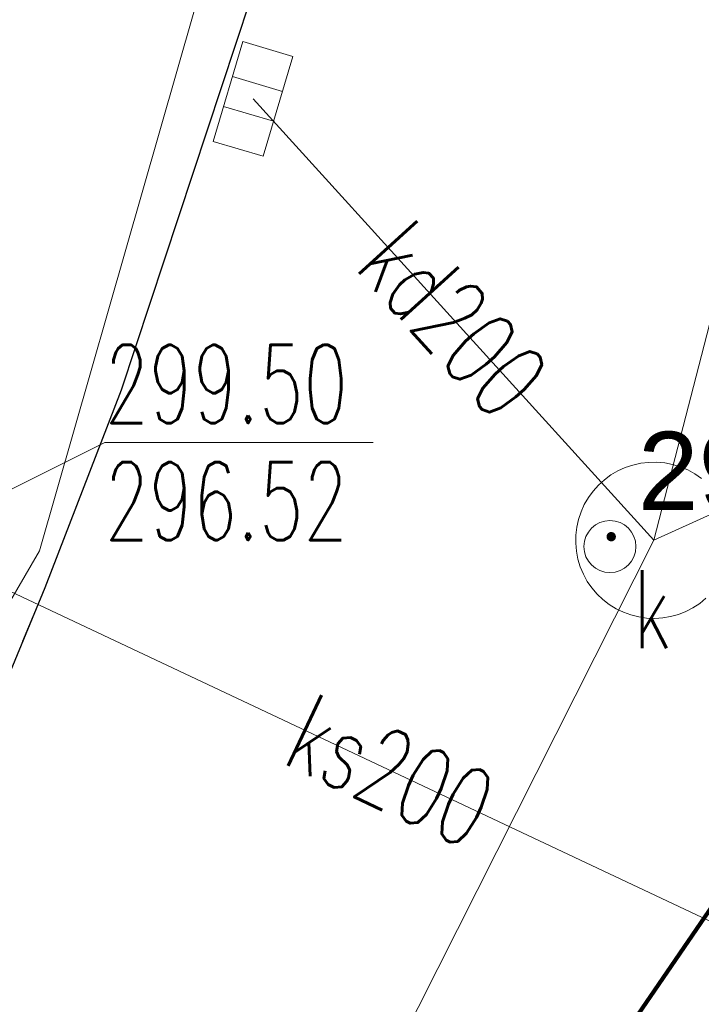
# Model space of a CAD drawing. Header units: metres. Extents: x 6567444 to 13135881, y 5574237 to 11149086.
# Tile 57 of 212: x 6567943.98 to 6567950.53, y 5574405.56 to 5574415.02. Entities that reach past the tile are written whole.
import ezdxf
from ezdxf.enums import TextEntityAlignment as Align

# ---------------------------------------------------------------- set-up
doc = ezdxf.new("R2010")
doc.units = ezdxf.units.M
for name, pattern in [('_MDCP$0$2.0_1.0', [3, 2, -1]), ('_MDCP$0$L_0_04', [1.5, 1, -0.5]), ('GE.I.6640.1.468.2024_MDCP_dodatkowe pomiary_12.03.2026$0$2.0_1.0', [3, 2, -1]), ('GE.I.6640.1.468.2024_MDCP_dodatkowe pomiary_12.03.2026$0$L_0_04', [1.5, 1, -0.5])]:
    doc.linetypes.add(name, pattern=pattern)
for name, color, linetype, lineweight in [('_MDCP$0$GES_InneUrzadzeniaTowarzyszace', 7, 'Continuous', 18), ('_MDCP$0$GES_InneUrzadzeniaTowarzyszace_P', 7, 'Continuous', 18), ('_MDCP$0$GES_Rzedna', 7, 'Continuous', 18), ('_MDCP$0$GES_UrzadzeniaSiecKanalizacyjna_P', 7, 'Continuous', 18), ('_MDCP$0$OT_Komunikacja', 7, 'Continuous', 18), ('_MDCP$0$OTRS', 7, 'Continuous', 13), ('_MDCP$0$OTRS_O', 7, 'Continuous', 20), ('_MDCP$0$Z_ZAKRES', 214, 'Continuous', 90), ('_MDCP$1$GES_PrzewodKanalizacyjny', 36, 'Continuous', 18), ('_MDCP$1$GES_PrzewodWodociagowy', 5, 'Continuous', 18), ('GE.I.6640.1.468.2024_MDCP_dodatkowe pomiary_12.03.2026$0$GES_InneUrzadzeniaTowarzyszace', 7, 'Continuous', 18), ('GE.I.6640.1.468.2024_MDCP_dodatkowe pomiary_12.03.2026$0$GES_InneUrzadzeniaTowarzyszace_P', 7, 'Continuous', 18), ('GE.I.6640.1.468.2024_MDCP_dodatkowe pomiary_12.03.2026$0$GES_PrzewodKanalizacyjny', 36, 'Continuous', 18), ('GE.I.6640.1.468.2024_MDCP_dodatkowe pomiary_12.03.2026$0$GES_PrzewodWodociagowy', 5, 'Continuous', 18), ('GE.I.6640.1.468.2024_MDCP_dodatkowe pomiary_12.03.2026$0$GES_Rzedna', 7, 'Continuous', 18), ('GE.I.6640.1.468.2024_MDCP_dodatkowe pomiary_12.03.2026$0$GES_UrzadzeniaSiecKanalizacyjna_P', 7, 'Continuous', 18), ('GE.I.6640.1.468.2024_MDCP_dodatkowe pomiary_12.03.2026$0$OT_Komunikacja', 7, 'Continuous', 18), ('GE.I.6640.1.468.2024_MDCP_dodatkowe pomiary_12.03.2026$0$OTRS', 7, 'Continuous', 13), ('GE.I.6640.1.468.2024_MDCP_dodatkowe pomiary_12.03.2026$0$OTRS_O', 7, 'Continuous', 20), ('GE.I.6640.1.468.2024_MDCP_dodatkowe pomiary_12.03.2026$0$Z_ZAKRES', 214, 'Continuous', 90)]:
    doc.layers.add(name, color=color, linetype=linetype, lineweight=lineweight)
doc.layers.add('FORMA - Arch 01 - PZT 1 Strefy', color=7, linetype='Continuous')
doc.styles.add('_MDCP$0$BDOT', font='arial.ttf', dxfattribs={"width": 0.9})
doc.styles.add('_MDCP$0$STANDARD', font='simplex.shx')
doc.styles.add('GE.I.6640.1.468.2024_MDCP_dodatkowe pomiary_12.03.2026$0$BDOT', font='arial.ttf', dxfattribs={"width": 0.9})
doc.styles.add('GE.I.6640.1.468.2024_MDCP_dodatkowe pomiary_12.03.2026$0$STANDARD', font='simplex.shx')

# ---------------------------------------------------------------- blocks, each defined once
blk = doc.blocks.new('_MDCP$0$other_SUPW_O')
at = {"color": 0, "linetype": 'Continuous', "lineweight": 18}
blk.add_circle((0, 0), 0.5, dxfattribs=at)
blk = doc.blocks.new('_MDCP$0$other_SUKK')
at = {"color": 0, "linetype": 'Continuous', "lineweight": 18, "flags": 128}
blk.add_lwpolyline([(1, 0.5), (1, -0.5), (-1, -0.5), (-1, 0.5), (1, 0.5)], close=True, dxfattribs=at)
for points in [[(-0.3, 0.5), (-0.3, -0.5)], [(0.3, 0.5), (0.3, -0.5)]]:
    blk.add_lwpolyline(points, dxfattribs=at)
blk = doc.blocks.new('_MDCP$0$OTRS')
at = {"layer": '_MDCP$0$OTRS', "color": 0, "lineweight": -3, "const_width": 0.09}
blk.add_lwpolyline([(-0.045, 0, 1), (0.045, 0, 1)], format="xyb", close=True, dxfattribs=at)
at = {"layer": '_MDCP$0$OTRS_O', "color": 0, "style": '_MDCP$0$BDOT'}
blk.add_attdef('RZEDNA', (0.514, 0.515), '', height=1.5, dxfattribs=at)
blk = doc.blocks.new('_MDCP')
at = {"layer": '_MDCP$0$GES_InneUrzadzeniaTowarzyszace', "color": 36, "linetype": 'Continuous', "lineweight": 18, "flags": 128}
blk.add_lwpolyline([(6567950.5723, 5574409.4633), (6567950.5124, 5574409.4147), (6567950.4477, 5574409.3724), (6567950.3791, 5574409.337), (6567950.3072, 5574409.3088), (6567950.2328, 5574409.2882), (6567950.1567, 5574409.2753), (6567950.0796, 5574409.2704), (6567950.0024, 5574409.2734), (6567949.926, 5574409.2843), (6567949.8511, 5574409.303), (6567949.7785, 5574409.3293), (6567949.709, 5574409.3629), (6567949.6433, 5574409.4035), (6567949.5822, 5574409.4507), (6567949.5262, 5574409.5038), (6567949.4759, 5574409.5625), (6567949.432, 5574409.626), (6567949.3949, 5574409.6937), (6567949.3649, 5574409.7648), (6567949.3423, 5574409.8387), (6567949.3275, 5574409.9145), (6567949.3206, 5574409.9914), (6567949.3216, 5574410.0686), (6567949.3305, 5574410.1453), (6567949.3473, 5574410.2207), (6567949.3717, 5574410.2939), (6567949.4035, 5574410.3643), (6567949.4424, 5574410.431), (6567949.488, 5574410.4933), (6567949.5397, 5574410.5507), (6567949.5971, 5574410.6024), (6567949.6594, 5574410.6479), (6567949.7261, 5574410.6868), (6567949.7965, 5574410.7186), (6567949.8697, 5574410.743), (6567949.9451, 5574410.7598), (6567950.0218, 5574410.7687), (6567950.099, 5574410.7697), (6567950.1759, 5574410.7628), (6567950.2517, 5574410.7479), (6567950.3255, 5574410.7254), (6567950.3967, 5574410.6954), (6567950.4644, 5574410.6582), (6567950.5279, 5574410.6143)], dxfattribs=at)
at = {"layer": '_MDCP$0$GES_Rzedna', "color": 7, "linetype": 'Continuous', "lineweight": 13, "flags": 128}
blk.add_lwpolyline([(6567947.3741, 5574410.9592), (6567944.796, 5574410.9592), (6567942.71, 5574409.92)], dxfattribs=at)
at = {"layer": '_MDCP$0$OT_Komunikacja', "color": 7, "linetype": 'Continuous', "lineweight": 25, "flags": 128}
blk.add_lwpolyline([(6567946.194, 5574415.206), (6567944.955, 5574411.463), (6567944.22, 5574409.565), (6567943.335, 5574407.431), (6567941.896, 5574404.446), (6567939.781, 5574400.677), (6567938.516, 5574398.665), (6567936.744, 5574396.084), (6567934.465, 5574393.243), (6567932.327, 5574390.844)], dxfattribs=at)
at = {"layer": '_MDCP$0$OT_Komunikacja', "color": 7, "linetype": '_MDCP$0$L_0_04', "lineweight": 18, "flags": 128}
blk.add_lwpolyline([(6567947.515, 5574455.698), (6567948.396, 5574450.424), (6567948.648, 5574448.732), (6567948.975, 5574446.476), (6567949.265, 5574444.281), (6567949.478, 5574440.508), (6567949.478, 5574438.827), (6567949.548, 5574436.345), (6567949.466, 5574434.494), (6567949.331, 5574431.506), (6567949.013, 5574428.567), (6567948.397, 5574424.452), (6567947.845, 5574421.592), (6567946.958, 5574417.848), (6567946.194, 5574415.206), (6567944.955, 5574411.463), (6567944.22, 5574409.565), (6567943.335, 5574407.431), (6567941.896, 5574404.446), (6567940.723, 5574402.331), (6567939.781, 5574400.677), (6567938.516, 5574398.665), (6567936.744, 5574396.084), (6567934.465, 5574393.243), (6567932.327, 5574390.844), (6567928.971, 5574387.543), (6567926.7, 5574385.54), (6567925.032, 5574384.195), (6567923.337, 5574382.935), (6567920.797, 5574381.179), (6567917.606, 5574379.366), (6567914.527, 5574377.737), (6567911.816, 5574376.502), (6567909.558, 5574375.579), (6567907.269, 5574374.816), (6567903.606, 5574373.672), (6567899.382, 5574372.528), (6567894.891, 5574371.274), (6567878.894, 5574366.917), (6567867.949, 5574363.87), (6567863.154, 5574362.61), (6567857.11, 5574361.35), (6567856.863, 5574364.456), (6567856.582, 5574368.039), (6567856.09, 5574372.83), (6567857, 5574372.9), (6567856.31, 5574378.9), (6567855.79, 5574382.87), (6567855.18, 5574386.83), (6567854.51, 5574390.76), (6567853.78, 5574394.71), (6567853.05, 5574398.63), (6567852.19, 5574402.6), (6567849.76, 5574413.26), (6567849.89, 5574414.22), (6567851.83, 5574414.67), (6567851.37, 5574416.66), (6567854.58, 5574417.42), (6567850.88, 5574432.39), (6567845.96, 5574431.22), (6567840.92, 5574450.67), (6567838.96, 5574456.25), (6567831.07, 5574490.06), (6567830.27, 5574495.98), (6567829, 5574501.83), (6567827.92, 5574506.7), (6567826.86, 5574511.56), (6567826.08, 5574515.52), (6567825.4, 5574519.47), (6567824.95, 5574522.44), (6567824.5, 5574526.43), (6567824.25, 5574529.43), (6567824.08, 5574532.42), (6567824.01, 5574536.4), (6567824.25, 5574539.41), (6567825.44, 5574545.29), (6567826.09, 5574547.18), (6567826.92, 5574548.98), (6567827.87, 5574550.71), (6567829, 5574552.37), (6567849.24, 5574556.86), (6567847.84, 5574562.43), (6567850.42, 5574563.07), (6567851, 5574562.82), (6567857.08, 5574558.64), (6567878.36, 5574563.51), (6567907.32, 5574570.28), (6567907.73, 5574567.88), (6567878.94, 5574561.2), (6567857.62, 5574556.33), (6567833.07, 5574550.68), (6567832.17, 5574550.48), (6567830.79, 5574549.8), (6567829.67, 5574548.79), (6567828.68, 5574547.02), (6567827.68, 5574544.22), (6567827.06, 5574541.37), (6567826.61, 5574538.33), (6567826.47, 5574535.3), (6567826.62, 5574531.27), (6567826.93, 5574527.32), (6567827.29, 5574523.8), (6567827.81, 5574520.34), (6567828.64, 5574515.44), (6567829.22, 5574512.47), (6567831.34, 5574502.7), (6567832, 5574502.04), (6567832.86, 5574501.86), (6567835.48, 5574490.39), (6567838.69, 5574476.72), (6567840.94, 5574477.22), (6567842.1, 5574472.29), (6567839.84, 5574471.76), (6567843.24, 5574457.14), (6567846.41, 5574443.89), (6567846.82, 5574442.27), (6567847.04, 5574441.61), (6567847.42, 5574441.08), (6567847.97, 5574440.71), (6567848.63, 5574440.56), (6567849.32, 5574440.61), (6567851.19, 5574441.04), (6567854.02, 5574429.39), (6567857.72, 5574414.07), (6567855.38, 5574413.53), (6567854.43, 5574412.7), (6567853.63, 5574411.68), (6567853.17, 5574410.72), (6567853.12, 5574409.71), (6567854.26, 5574404.84), (6567855.51, 5574399), (6567857.01, 5574391.2), (6567857.79, 5574386.18), (6567858.35, 5574382.21), (6567859.02, 5574377.27), (6567859.909, 5574368.887), (6567860.055, 5574367.78), (6567860.402, 5574366.895), (6567861.348, 5574365.757), (6567862.743, 5574365.112), (6567863.812, 5574364.983), (6567864.873, 5574365.082), (6567875.385, 5574368.045), (6567887.169, 5574371.344), (6567894.86, 5574373.433), (6567904.193, 5574375.979), (6567909.986, 5574377.842), (6567913.714, 5574379.575), (6567916.29, 5574380.93), (6567919.833, 5574382.929), (6567921.94, 5574384.465), (6567924.837, 5574386.597), (6567926.974, 5574388.488), (6567928.91, 5574390.273), (6567932.797, 5574394.443), (6567936.263, 5574399.014), (6567938.789, 5574403.047), (6567940.719, 5574406.619), (6567942.6, 5574410.97), (6567944.237, 5574415.951), (6567945.095, 5574418.932), (6567946.005, 5574422.667), (6567946.916, 5574428.255), (6567947.357, 5574433.537), (6567947.446, 5574438.626), (6567947.184, 5574444.294), (6567946.685, 5574448.233), (6567946.054, 5574452.175), (6567945.029, 5574458.386), (6567942.856, 5574469.729), (6567945.871, 5574465.435)], close=True, dxfattribs=at)
at = {"layer": '_MDCP$0$Z_ZAKRES', "linetype": '_MDCP$0$2.0_1.0', "lineweight": 140, "ltscale": 3}
blk.add_lwpolyline([(6567820.4066, 5574555.7194), (6567847.2319, 5574561.9971), (6567929.3564, 5574581.2058), (6567956.4427, 5574443.9114), (6567955.8272, 5574425.4811), (6567951.0155, 5574407.0696), (6567933.7775, 5574381.8658), (6567907.3117, 5574367.3176), (6567855.7392, 5574355.6499), (6567852.5819, 5574378.7472), (6567848.1054, 5574411.5719), (6567841.6932, 5574438.9942), (6567818.9458, 5574517.2526)], close=True, dxfattribs=at)
at = {"layer": '_MDCP$1$GES_PrzewodKanalizacyjny', "color": 36, "linetype": 'Continuous', "lineweight": 18, "flags": 128}
for points in [[(6567950.07, 5574410.02), (6567954.89, 5574428.69)], [(6567946.221, 5574414.26), (6567950.07, 5574410.02)], [(6567953.181, 5574411.43), (6567950.07, 5574410.02)], [(6567940.45, 5574390.96), (6567950.07, 5574410.02)], [(6567942.99, 5574409.95), (6567952.099, 5574405.661)]]:
    blk.add_lwpolyline(points, dxfattribs=at)
at = {"layer": '_MDCP$1$GES_PrzewodWodociagowy', "color": 5, "linetype": 'Continuous', "lineweight": 18, "flags": 128}
for points in [[(6567864.76, 5574364.5), (6567865.26, 5574364.62), (6567879.87, 5574368.83), (6567891.58, 5574371.22), (6567903.6, 5574374.16), (6567920.8, 5574381.71), (6567923.69, 5574383.53), (6567926.2, 5574385.12), (6567936.27, 5574396.34), (6567944.17, 5574409.92), (6567946.48, 5574417.99), (6567947.71, 5574422.27), (6567948.92, 5574431.23), (6567949.41, 5574434.92), (6567949.29, 5574441.41), (6567946.5, 5574458.89), (6567955.88, 5574460.77), (6567952.53, 5574481.02), (6567952.22, 5574482.27), (6567948.28, 5574498.02), (6567947.93, 5574497.92), (6567937.17, 5574495.79)], [(6567864.76, 5574364.5), (6567865.26, 5574364.62), (6567879.87, 5574368.83), (6567891.58, 5574371.22), (6567903.6, 5574374.16), (6567920.8, 5574381.71), (6567923.69, 5574383.53), (6567926.2, 5574385.12), (6567936.27, 5574396.34), (6567944.17, 5574409.92), (6567946.48, 5574417.99), (6567947.71, 5574422.27), (6567948.92, 5574431.23), (6567949.41, 5574434.92), (6567949.29, 5574441.41), (6567946.5, 5574458.89), (6567955.88, 5574460.77), (6567952.53, 5574481.02), (6567952.22, 5574482.27), (6567948.28, 5574498.02), (6567947.93, 5574497.92), (6567937.17, 5574495.79)], [(6567926.7, 5574385.54), (6567936.27, 5574396.34), (6567944.17, 5574409.92), (6567946.48, 5574417.99), (6567947.71, 5574422.27), (6567948.92, 5574431.23), (6567949.41, 5574434.92)]]:
    blk.add_lwpolyline(points, dxfattribs=at)
at = {"layer": '_MDCP$0$GES_InneUrzadzeniaTowarzyszace_P', "linetype": 'Continuous', "xscale": 0.5, "yscale": 0.5, "zscale": 0.5}
blk.add_blockref('_MDCP$0$other_SUPW_O', (6567949.65, 5574409.96), dxfattribs=at)
at = {"layer": '_MDCP$0$GES_UrzadzeniaSiecKanalizacyjna_P', "color": 36, "linetype": 'Continuous', "xscale": 0.4999999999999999, "yscale": 0.4999999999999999, "zscale": 0.4999999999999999, "rotation": 73.41051439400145}
blk.add_blockref('_MDCP$0$other_SUKK', (6567946.2207, 5574414.259), dxfattribs=at)
at = {"layer": '_MDCP$0$OTRS', "xscale": 0.5, "yscale": 0.5, "zscale": 0.5}
blk.add_blockref('_MDCP$0$OTRS', (6567949.662, 5574410.055, 299.388), dxfattribs=at).add_auto_attribs({'RZEDNA': '299.39'})
at = {"layer": '_MDCP$0$GES_InneUrzadzeniaTowarzyszace_P', "color": 7, "lineweight": 15, "style": '_MDCP$0$STANDARD', "width": 0.66}
blk.add_text('k', height=0.75, dxfattribs=at).set_placement((6567949.875, 5574409.735), align=Align.TOP_LEFT)
at = {"layer": '_MDCP$0$GES_Rzedna', "color": 36, "lineweight": 15, "style": '_MDCP$0$STANDARD', "width": 0.66}
for s, p in [('299.50', (6567944.796, 5574411.8967)), ('296.52', (6567944.796, 5574410.7717))]:
    blk.add_text(s, height=0.75, dxfattribs=at).set_placement(p, align=Align.TOP_LEFT)
at = {"layer": '_MDCP$1$GES_PrzewodKanalizacyjny', "color": 36, "lineweight": 15, "style": '_MDCP$0$STANDARD', "width": 0.66}
for s, rotation, p in [('kd200', -47.8, (6567948.1455, 5574412.14)), ('ks200', -25.2, (6567947.5445, 5574407.8055))]:
    blk.add_text(s, height=0.75, rotation=rotation, dxfattribs=at).set_placement(p, align=Align.MIDDLE_CENTER)
blk = doc.blocks.new('GE.I.6640.1.468.2024_MDCP_dodatkowe pomiary_12.03.2026$0$other_SUPW_O')
at = {"color": 0, "linetype": 'Continuous', "lineweight": 18}
blk.add_circle((0, 0), 0.5, dxfattribs=at)
blk = doc.blocks.new('GE.I.6640.1.468.2024_MDCP_dodatkowe pomiary_12.03.2026$0$other_SUKK')
at = {"color": 0, "linetype": 'Continuous', "lineweight": 18, "flags": 128}
blk.add_lwpolyline([(1, 0.5), (1, -0.5), (-1, -0.5), (-1, 0.5), (1, 0.5)], close=True, dxfattribs=at)
for points in [[(-0.3, 0.5), (-0.3, -0.5)], [(0.3, 0.5), (0.3, -0.5)]]:
    blk.add_lwpolyline(points, dxfattribs=at)
blk = doc.blocks.new('GE.I.6640.1.468.2024_MDCP_dodatkowe pomiary_12.03.2026$0$OTRS')
at = {"layer": 'GE.I.6640.1.468.2024_MDCP_dodatkowe pomiary_12.03.2026$0$OTRS', "color": 0, "lineweight": -3, "const_width": 0.09}
blk.add_lwpolyline([(-0.045, 0, 1), (0.045, 0, 1)], format="xyb", close=True, dxfattribs=at)
at = {"layer": 'GE.I.6640.1.468.2024_MDCP_dodatkowe pomiary_12.03.2026$0$OTRS_O', "color": 0, "style": 'GE.I.6640.1.468.2024_MDCP_dodatkowe pomiary_12.03.2026$0$BDOT'}
blk.add_attdef('RZEDNA', (0.514, 0.515), '', height=1.5, dxfattribs=at)
blk = doc.blocks.new('GE.I.6640.1.468.2024_MDCP_dodatkowe pomiary_12.03.2026')
at = {"layer": 'GE.I.6640.1.468.2024_MDCP_dodatkowe pomiary_12.03.2026$0$GES_InneUrzadzeniaTowarzyszace', "color": 36, "linetype": 'Continuous', "lineweight": 18, "flags": 128}
blk.add_lwpolyline([(6567950.5723, 5574409.4633), (6567950.5124, 5574409.4147), (6567950.4477, 5574409.3724), (6567950.3791, 5574409.337), (6567950.3072, 5574409.3088), (6567950.2328, 5574409.2882), (6567950.1567, 5574409.2753), (6567950.0796, 5574409.2704), (6567950.0024, 5574409.2734), (6567949.926, 5574409.2843), (6567949.8511, 5574409.303), (6567949.7785, 5574409.3293), (6567949.709, 5574409.3629), (6567949.6433, 5574409.4035), (6567949.5822, 5574409.4507), (6567949.5262, 5574409.5038), (6567949.4759, 5574409.5625), (6567949.432, 5574409.626), (6567949.3949, 5574409.6937), (6567949.3649, 5574409.7648), (6567949.3423, 5574409.8387), (6567949.3275, 5574409.9145), (6567949.3206, 5574409.9914), (6567949.3216, 5574410.0686), (6567949.3305, 5574410.1453), (6567949.3473, 5574410.2207), (6567949.3717, 5574410.2939), (6567949.4035, 5574410.3643), (6567949.4424, 5574410.431), (6567949.488, 5574410.4933), (6567949.5397, 5574410.5507), (6567949.5971, 5574410.6024), (6567949.6594, 5574410.6479), (6567949.7261, 5574410.6868), (6567949.7965, 5574410.7186), (6567949.8697, 5574410.743), (6567949.9451, 5574410.7598), (6567950.0218, 5574410.7687), (6567950.099, 5574410.7697), (6567950.1759, 5574410.7628), (6567950.2517, 5574410.7479), (6567950.3255, 5574410.7254), (6567950.3967, 5574410.6954), (6567950.4644, 5574410.6582), (6567950.5279, 5574410.6143)], dxfattribs=at)
at = {"layer": 'GE.I.6640.1.468.2024_MDCP_dodatkowe pomiary_12.03.2026$0$GES_PrzewodKanalizacyjny', "color": 36, "linetype": 'Continuous', "lineweight": 18, "flags": 128}
for points in [[(6567950.07, 5574410.02), (6567954.89, 5574428.69)], [(6567946.221, 5574414.26), (6567950.07, 5574410.02)], [(6567953.181, 5574411.43), (6567950.07, 5574410.02)], [(6567940.45, 5574390.96), (6567950.07, 5574410.02)], [(6567942.99, 5574409.95), (6567952.099, 5574405.661)]]:
    blk.add_lwpolyline(points, dxfattribs=at)
at = {"layer": 'GE.I.6640.1.468.2024_MDCP_dodatkowe pomiary_12.03.2026$0$GES_PrzewodWodociagowy', "color": 5, "linetype": 'Continuous', "lineweight": 18, "flags": 128}
for points in [[(6567864.76, 5574364.5), (6567865.26, 5574364.62), (6567879.87, 5574368.83), (6567891.58, 5574371.22), (6567903.6, 5574374.16), (6567920.8, 5574381.71), (6567923.69, 5574383.53), (6567926.2, 5574385.12), (6567936.27, 5574396.34), (6567944.17, 5574409.92), (6567946.48, 5574417.99), (6567947.71, 5574422.27), (6567948.92, 5574431.23), (6567949.41, 5574434.92), (6567949.29, 5574441.41), (6567946.5, 5574458.89), (6567955.88, 5574460.77), (6567952.53, 5574481.02), (6567952.22, 5574482.27), (6567948.28, 5574498.02), (6567947.93, 5574497.92), (6567937.17, 5574495.79)], [(6567864.76, 5574364.5), (6567865.26, 5574364.62), (6567879.87, 5574368.83), (6567891.58, 5574371.22), (6567903.6, 5574374.16), (6567920.8, 5574381.71), (6567923.69, 5574383.53), (6567926.2, 5574385.12), (6567936.27, 5574396.34), (6567944.17, 5574409.92), (6567946.48, 5574417.99), (6567947.71, 5574422.27), (6567948.92, 5574431.23), (6567949.41, 5574434.92), (6567949.29, 5574441.41), (6567946.5, 5574458.89), (6567955.88, 5574460.77), (6567952.53, 5574481.02), (6567952.22, 5574482.27), (6567948.28, 5574498.02), (6567947.93, 5574497.92), (6567937.17, 5574495.79)], [(6567926.7, 5574385.54), (6567936.27, 5574396.34), (6567944.17, 5574409.92), (6567946.48, 5574417.99), (6567947.71, 5574422.27), (6567948.92, 5574431.23), (6567949.41, 5574434.92)]]:
    blk.add_lwpolyline(points, dxfattribs=at)
at = {"layer": 'GE.I.6640.1.468.2024_MDCP_dodatkowe pomiary_12.03.2026$0$GES_Rzedna', "color": 7, "linetype": 'Continuous', "lineweight": 13, "flags": 128}
blk.add_lwpolyline([(6567947.3741, 5574410.9592), (6567944.796, 5574410.9592), (6567942.71, 5574409.92)], dxfattribs=at)
at = {"layer": 'GE.I.6640.1.468.2024_MDCP_dodatkowe pomiary_12.03.2026$0$OT_Komunikacja', "color": 7, "linetype": 'Continuous', "lineweight": 25, "flags": 128}
blk.add_lwpolyline([(6567946.194, 5574415.206), (6567944.955, 5574411.463), (6567944.22, 5574409.565), (6567943.335, 5574407.431), (6567941.896, 5574404.446), (6567939.781, 5574400.677), (6567938.516, 5574398.665), (6567936.744, 5574396.084), (6567934.465, 5574393.243), (6567932.327, 5574390.844)], dxfattribs=at)
at = {"layer": 'GE.I.6640.1.468.2024_MDCP_dodatkowe pomiary_12.03.2026$0$OT_Komunikacja', "color": 7, "linetype": 'GE.I.6640.1.468.2024_MDCP_dodatkowe pomiary_12.03.2026$0$L_0_04', "lineweight": 18, "flags": 128}
blk.add_lwpolyline([(6567947.515, 5574455.698), (6567948.396, 5574450.424), (6567948.648, 5574448.732), (6567948.975, 5574446.476), (6567949.265, 5574444.281), (6567949.478, 5574440.508), (6567949.478, 5574438.827), (6567949.548, 5574436.345), (6567949.466, 5574434.494), (6567949.331, 5574431.506), (6567949.013, 5574428.567), (6567948.397, 5574424.452), (6567947.845, 5574421.592), (6567946.958, 5574417.848), (6567946.194, 5574415.206), (6567944.955, 5574411.463), (6567944.22, 5574409.565), (6567943.335, 5574407.431), (6567941.896, 5574404.446), (6567940.723, 5574402.331), (6567939.781, 5574400.677), (6567938.516, 5574398.665), (6567936.744, 5574396.084), (6567934.465, 5574393.243), (6567932.327, 5574390.844), (6567928.971, 5574387.543), (6567926.7, 5574385.54), (6567925.032, 5574384.195), (6567923.337, 5574382.935), (6567920.797, 5574381.179), (6567917.606, 5574379.366), (6567914.527, 5574377.737), (6567911.816, 5574376.502), (6567909.558, 5574375.579), (6567907.269, 5574374.816), (6567903.606, 5574373.672), (6567899.382, 5574372.528), (6567894.891, 5574371.274), (6567878.894, 5574366.917), (6567867.949, 5574363.87), (6567863.154, 5574362.61), (6567857.11, 5574361.35), (6567856.863, 5574364.456), (6567856.582, 5574368.039), (6567856.09, 5574372.83), (6567857, 5574372.9), (6567856.31, 5574378.9), (6567855.79, 5574382.87), (6567855.18, 5574386.83), (6567854.51, 5574390.76), (6567853.78, 5574394.71), (6567853.05, 5574398.63), (6567852.19, 5574402.6), (6567849.76, 5574413.26), (6567849.89, 5574414.22), (6567851.83, 5574414.67), (6567851.37, 5574416.66), (6567854.58, 5574417.42), (6567850.88, 5574432.39), (6567845.96, 5574431.22), (6567840.92, 5574450.67), (6567838.96, 5574456.25), (6567831.07, 5574490.06), (6567830.27, 5574495.98), (6567829, 5574501.83), (6567827.92, 5574506.7), (6567826.86, 5574511.56), (6567826.08, 5574515.52), (6567825.4, 5574519.47), (6567824.95, 5574522.44), (6567824.5, 5574526.43), (6567824.25, 5574529.43), (6567824.08, 5574532.42), (6567824.01, 5574536.4), (6567824.25, 5574539.41), (6567825.44, 5574545.29), (6567826.09, 5574547.18), (6567826.92, 5574548.98), (6567827.87, 5574550.71), (6567829, 5574552.37), (6567849.24, 5574556.86), (6567847.84, 5574562.43), (6567850.42, 5574563.07), (6567851, 5574562.82), (6567857.08, 5574558.64), (6567878.36, 5574563.51), (6567907.32, 5574570.28), (6567907.73, 5574567.88), (6567878.94, 5574561.2), (6567857.62, 5574556.33), (6567833.07, 5574550.68), (6567832.17, 5574550.48), (6567830.79, 5574549.8), (6567829.67, 5574548.79), (6567828.68, 5574547.02), (6567827.68, 5574544.22), (6567827.06, 5574541.37), (6567826.61, 5574538.33), (6567826.47, 5574535.3), (6567826.62, 5574531.27), (6567826.93, 5574527.32), (6567827.29, 5574523.8), (6567827.81, 5574520.34), (6567828.64, 5574515.44), (6567829.22, 5574512.47), (6567831.34, 5574502.7), (6567832, 5574502.04), (6567832.86, 5574501.86), (6567835.48, 5574490.39), (6567838.69, 5574476.72), (6567840.94, 5574477.22), (6567842.1, 5574472.29), (6567839.84, 5574471.76), (6567843.24, 5574457.14), (6567846.41, 5574443.89), (6567846.82, 5574442.27), (6567847.04, 5574441.61), (6567847.42, 5574441.08), (6567847.97, 5574440.71), (6567848.63, 5574440.56), (6567849.32, 5574440.61), (6567851.19, 5574441.04), (6567854.02, 5574429.39), (6567857.72, 5574414.07), (6567855.38, 5574413.53), (6567854.43, 5574412.7), (6567853.63, 5574411.68), (6567853.17, 5574410.72), (6567853.12, 5574409.71), (6567854.26, 5574404.84), (6567855.51, 5574399), (6567857.01, 5574391.2), (6567857.79, 5574386.18), (6567858.35, 5574382.21), (6567859.02, 5574377.27), (6567859.909, 5574368.887), (6567860.055, 5574367.78), (6567860.402, 5574366.895), (6567861.348, 5574365.757), (6567862.743, 5574365.112), (6567863.812, 5574364.983), (6567864.873, 5574365.082), (6567875.385, 5574368.045), (6567887.169, 5574371.344), (6567894.86, 5574373.433), (6567904.193, 5574375.979), (6567909.986, 5574377.842), (6567913.714, 5574379.575), (6567916.29, 5574380.93), (6567919.833, 5574382.929), (6567921.94, 5574384.465), (6567924.837, 5574386.597), (6567926.974, 5574388.488), (6567928.91, 5574390.273), (6567932.797, 5574394.443), (6567936.263, 5574399.014), (6567938.789, 5574403.047), (6567940.719, 5574406.619), (6567942.6, 5574410.97), (6567944.237, 5574415.951), (6567945.095, 5574418.932), (6567946.005, 5574422.667), (6567946.916, 5574428.255), (6567947.357, 5574433.537), (6567947.446, 5574438.626), (6567947.184, 5574444.294), (6567946.685, 5574448.233), (6567946.054, 5574452.175), (6567945.029, 5574458.386), (6567942.856, 5574469.729), (6567945.871, 5574465.435)], close=True, dxfattribs=at)
at = {"layer": 'GE.I.6640.1.468.2024_MDCP_dodatkowe pomiary_12.03.2026$0$Z_ZAKRES', "linetype": 'GE.I.6640.1.468.2024_MDCP_dodatkowe pomiary_12.03.2026$0$2.0_1.0', "lineweight": 140, "ltscale": 3}
blk.add_lwpolyline([(6567820.4066, 5574555.7194), (6567847.2319, 5574561.9971), (6567929.3564, 5574581.2058), (6567956.4427, 5574443.9114), (6567955.8272, 5574425.4811), (6567951.0155, 5574407.0696), (6567933.7775, 5574381.8658), (6567907.3117, 5574367.3176), (6567855.7392, 5574355.6499), (6567852.5819, 5574378.7472), (6567848.1054, 5574411.5719), (6567841.6932, 5574438.9942), (6567818.9458, 5574517.2526)], close=True, dxfattribs=at)
at = {"layer": 'GE.I.6640.1.468.2024_MDCP_dodatkowe pomiary_12.03.2026$0$GES_InneUrzadzeniaTowarzyszace_P', "linetype": 'Continuous', "xscale": 0.5, "yscale": 0.5, "zscale": 0.5}
blk.add_blockref('GE.I.6640.1.468.2024_MDCP_dodatkowe pomiary_12.03.2026$0$other_SUPW_O', (6567949.65, 5574409.96), dxfattribs=at)
at = {"layer": 'GE.I.6640.1.468.2024_MDCP_dodatkowe pomiary_12.03.2026$0$GES_UrzadzeniaSiecKanalizacyjna_P', "color": 36, "linetype": 'Continuous', "xscale": 0.4999999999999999, "yscale": 0.4999999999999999, "zscale": 0.4999999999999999, "rotation": 73.41051439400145}
blk.add_blockref('GE.I.6640.1.468.2024_MDCP_dodatkowe pomiary_12.03.2026$0$other_SUKK', (6567946.2207, 5574414.259), dxfattribs=at)
at = {"layer": 'GE.I.6640.1.468.2024_MDCP_dodatkowe pomiary_12.03.2026$0$OTRS', "xscale": 0.5, "yscale": 0.5, "zscale": 0.5}
blk.add_blockref('GE.I.6640.1.468.2024_MDCP_dodatkowe pomiary_12.03.2026$0$OTRS', (6567949.662, 5574410.055, 299.388), dxfattribs=at).add_auto_attribs({'RZEDNA': '299.39'})
at = {"layer": 'GE.I.6640.1.468.2024_MDCP_dodatkowe pomiary_12.03.2026$0$GES_InneUrzadzeniaTowarzyszace_P', "color": 7, "lineweight": 15, "style": 'GE.I.6640.1.468.2024_MDCP_dodatkowe pomiary_12.03.2026$0$STANDARD', "width": 0.66}
blk.add_text('k', height=0.75, dxfattribs=at).set_placement((6567949.875, 5574409.735), align=Align.TOP_LEFT)
at = {"layer": 'GE.I.6640.1.468.2024_MDCP_dodatkowe pomiary_12.03.2026$0$GES_PrzewodKanalizacyjny', "color": 36, "lineweight": 15, "style": 'GE.I.6640.1.468.2024_MDCP_dodatkowe pomiary_12.03.2026$0$STANDARD', "width": 0.66}
for s, rotation, p in [('kd200', -47.8, (6567948.1455, 5574412.14)), ('ks200', -25.2, (6567947.5445, 5574407.8055))]:
    blk.add_text(s, height=0.75, rotation=rotation, dxfattribs=at).set_placement(p, align=Align.MIDDLE_CENTER)
at = {"layer": 'GE.I.6640.1.468.2024_MDCP_dodatkowe pomiary_12.03.2026$0$GES_Rzedna', "color": 36, "lineweight": 15, "style": 'GE.I.6640.1.468.2024_MDCP_dodatkowe pomiary_12.03.2026$0$STANDARD', "width": 0.66}
for s, p in [('299.50', (6567944.796, 5574411.8967)), ('296.52', (6567944.796, 5574410.7717))]:
    blk.add_text(s, height=0.75, dxfattribs=at).set_placement(p, align=Align.TOP_LEFT)

msp = doc.modelspace()

# ---------------------------------------------------------------- block references
at = {"layer": 'Defpoints'}
msp.add_blockref('GE.I.6640.1.468.2024_MDCP_dodatkowe pomiary_12.03.2026', (0, 0), dxfattribs=at)

# ---------------------------------------------------------------- next in the draw order: block references
msp.add_blockref('_MDCP', (0, 0))

# ---------------------------------------------------------------- next in the draw order: hatches: boundary and pattern name
at = {"layer": 'FORMA - Arch 01 - PZT 1 Strefy', "linetype": 'Continuous', "lineweight": 0, "true_color": 0x577933}
h = msp.add_hatch(dxfattribs=at)
h.set_pattern_fill('ANSI31', color=77, scale=3, style=0)
h.set_pattern_definition([(45, (0, 0), (-0.265165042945, 0.265165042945), [])])
h.paths.add_polyline_path([(6567874.0141, 5574368.7871), (6567903.73, 5574375.51), (6567926.87, 5574388.23), (6567941.7693, 5574410.0082), (6567945.87, 5574425.68), (6567946.2744, 5574437.7906), (6567944.9614, 5574438.3178), (6567943.09, 5574447.025), (6567939.6961, 5574458.0477), (6567938.8562, 5574457.1867), (6567945.4541, 5574426.4878), (6567940.5657, 5574425.4371), (6567942.2084, 5574417.7941, -0.198349), (6567940.8327, 5574410.2626), (6567926.8154, 5574389.7678), (6567903.4325, 5574376.9142), (6567873.6434, 5574370.5119)])

doc.saveas('drawing.dxf')
